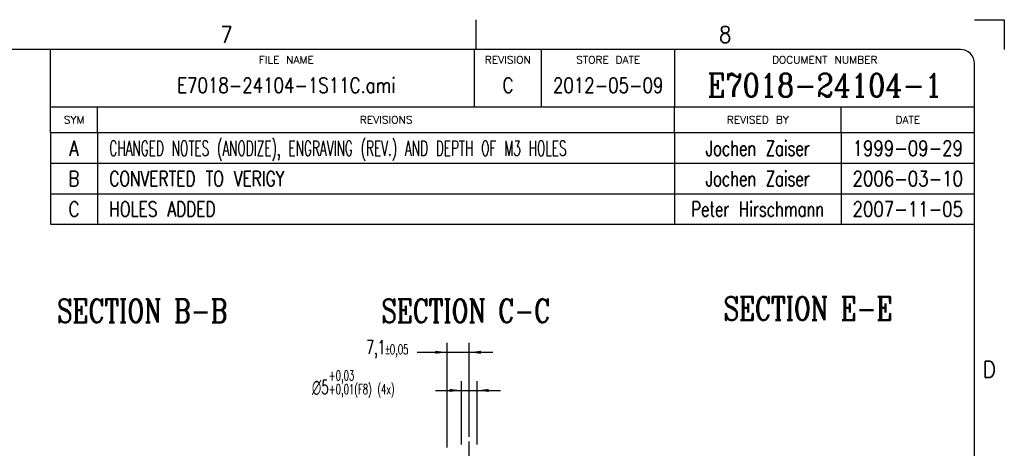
# Model space of a CAD drawing. Header units: inches. Extents: x -429 to 435, y -270 to 288.
# Tile 17 of 17: x 225 to 435, y 197 to 288. Entities that reach past the tile are written whole.
import ezdxf

# ---------------------------------------------------------------- set-up
doc = ezdxf.new("R2010")
doc.units = ezdxf.units.IN
doc.linetypes.add('DOT_CENTER', pattern=[14, 12, -1, 0, -1])
doc.layers.add('1', color=7, linetype='Continuous')
doc.styles.add('CONVERTER_11', font='txt.shx', dxfattribs={"width": 0.9})
doc.styles.add('CONVERTER_12', font='complex.shx', dxfattribs={"width": 0.76})
doc.styles.add('CONVERTER_13', font='txt.shx', dxfattribs={"width": 0.63})
doc.styles.add('CONVERTER_16', font='txt.shx', dxfattribs={"width": 0.72})
doc.styles.add('CONVERTER_17', font='txt.shx', dxfattribs={"width": 1.035})
doc.styles.add('CONVERTER_18', font='txt.shx', dxfattribs={"width": 0.81})
doc.styles.add('CONVERTER_19', font='txt.shx', dxfattribs={"width": 0.749})
doc.styles.add('CONVERTER_20', font='txt.shx', dxfattribs={"width": 0.5885})
doc.styles.add('CONVERTER_21', font='complex.shx', dxfattribs={"width": 0.855})
doc.dimstyles.new('ME10_DIM_30', dxfattribs={"dimtxt": 4.5, "dimasz": 3.75, "dimexe": 3, "dimexo": 1.5, "dimgap": 1.5, "dimtad": 0, "dimdsep": 46, "dimtxsty": 'CONVERTER_13', "dimsah": 1, "dimcen": 0.09, "dimclrd": 3, "dimclre": 3, "dimclrt": 3, "dimadec": 0, "dimazin": 0, "dimtol": 1, "dimtp": 0.03, "dimtm": -0.01, "dimtfac": 0.7, "dimtdec": 0, "dimtix": 1, "dimtmove": 0, "dimatfit": 3, "dimfxl": 1, "dimtolj": 1, "dimtzin": 0, "dimarcsym": 0})
doc.dimstyles.new('ME10_DIM_31', dxfattribs={"dimtxt": 4.5, "dimasz": 3.75, "dimexe": 3, "dimexo": 1.5, "dimgap": 1.5, "dimtad": 0, "dimdsep": 46, "dimtxsty": 'CONVERTER_13', "dimsah": 1, "dimcen": 0.09, "dimclrd": 3, "dimclre": 3, "dimclrt": 3, "dimadec": 0, "dimazin": 0, "dimtol": 1, "dimtp": 0.05, "dimtm": 0.05, "dimtfac": 0.7, "dimtdec": 0, "dimtix": 1, "dimtmove": 0, "dimatfit": 3, "dimfxl": 1, "dimtolj": 1, "dimtzin": 0, "dimarcsym": 0})

# ---------------------------------------------------------------- blocks, each defined once
blk = doc.blocks.new('E-E__6', base_point=(589.5, 58.5))
at = {"layer": '1', "color": 4, "insert": (589.5, 336.548), "char_height": 7.5, "attachment_point": 8, "line_spacing_factor": 1.080432, "style": 'CONVERTER_12'}
blk.add_mtext('SECTION E-E', dxfattribs=at)
blk = doc.blocks.new('*D60')
at = {"layer": '1', "color": 3, "linetype": 'Continuous'}
for p, q in [((478.6, 296.8), (478.6, 317.08)), ((483.6, 296.8), (483.6, 317.08)), ((470.27, 314.08), (478.6, 314.08)), ((478.6, 314.08), (483.6, 314.08)), ((483.6, 314.08), (491.1, 314.08))]:
    blk.add_line(p, q, dxfattribs=at)
at = {"layer": '1', "color": 3}
for points in [[(474.85, 313.58), (474.85, 314.57), (478.6, 314.08)], [(487.35, 314.57), (487.35, 313.58), (483.6, 314.08)]]:
    blk.add_solid(points, dxfattribs=at)
at = {"layer": '1', "color": 3, "insert": (428.27, 311.83), "char_height": 4.5, "attachment_point": 7, "rotation": 0.0001, "line_spacing_factor": 0.60024, "style": 'CONVERTER_13'}
blk.add_mtext('\\C3; {\\Fgdt;n}\\C3;\\C3;5\\C3;\\H3.15;\\S+0,03^ +0,01;\\C3;(F8) (4x)', dxfattribs=at)
blk = doc.blocks.new('*D61')
at = {"layer": '1', "color": 3, "linetype": 'Continuous'}
for p, q in [((474, 295.8), (474, 329.28)), ((481.1, 299.2), (481.1, 329.28)), ((464.41, 326.28), (474, 326.28)), ((474, 326.28), (481.1, 326.28)), ((481.1, 326.28), (488.6, 326.28))]:
    blk.add_line(p, q, dxfattribs=at)
at = {"layer": '1', "color": 3}
for points in [[(470.25, 325.79), (470.25, 326.77), (474, 326.28)], [(484.85, 326.77), (484.85, 325.79), (481.1, 326.28)]]:
    blk.add_solid(points, dxfattribs=at)
at = {"layer": '1', "color": 3, "insert": (448.17, 324.26), "char_height": 4.5, "attachment_point": 7, "rotation": 0.0001, "line_spacing_factor": 0.60024, "style": 'CONVERTER_13'}
blk.add_mtext('\\C3;7,1\\C3;\\H3.15;{\\Fgdt;`}0,05', dxfattribs=at)
blk = doc.blocks.new('B-B__13', base_point=(376.5, 58.5))
at = {"layer": '1', "color": 4, "insert": (376.5, 335.8), "char_height": 7.5, "attachment_point": 8, "line_spacing_factor": 1.080432, "style": 'CONVERTER_12'}
blk.add_mtext('SECTION B-B', dxfattribs=at)
blk = doc.blocks.new('Revision_Block', base_point=(235.75, 264.5))
at = {"color": 4, "linetype": 'Continuous'}
for p, q in [((231.42, 264.34), (231.42, 269.9)), ((241.47, 264.34), (241.47, 269.9)), ((364.52, 264.34), (364.52, 269.9)), ((400.03, 264.34), (400.03, 269.9)), ((231.42, 264.34), (231.42, 257.84)), ((428.5, 264.34), (231.42, 264.34)), ((241.47, 264.34), (241.47, 257.84)), ((364.52, 264.34), (364.52, 257.84)), ((400.03, 264.34), (400.03, 257.84)), ((231.42, 257.84), (231.42, 251.34)), ((231.42, 257.84), (428.5, 257.84)), ((241.47, 257.84), (241.47, 251.34)), ((364.52, 257.84), (364.52, 251.34)), ((400.03, 257.84), (400.03, 251.34)), ((231.42, 251.34), (231.42, 244.84)), ((231.42, 251.34), (428.5, 251.34)), ((241.47, 251.34), (241.47, 244.84)), ((364.52, 251.34), (364.52, 244.84)), ((400.03, 251.34), (400.03, 244.84)), ((231.42, 244.84), (428.5, 244.84))]:
    blk.add_line(p, q, dxfattribs=at)
at = {"color": 4, "char_height": 1.6, "attachment_point": 5, "line_spacing_factor": 1.12545, "style": 'CONVERTER_17'}
for s, insert in [('SYM', (236.44, 267.12)), ('REVISIONS', (302.99, 267.12)), ('REVISED BY', (382.27, 267.12)), ('DATE', (414.26, 267.12))]:
    blk.add_mtext(s, dxfattribs=dict(at, insert=insert))
at = {"color": 3, "char_height": 3.2, "line_spacing_factor": 1.020408}
for s, insert, attachment_point, style in [('A', (236.44, 262.66), 2, 'CONVERTER_18'), ('CHANGED NOTES (ANODIZE), ENGRAVING (REV.) AND DEPTH OF M3 HOLES', (243.97, 262.66), 1, 'CONVERTER_20'), ('Jochen Zaiser', (382.27, 262.66), 2, 'CONVERTER_16'), ('1999-09-29', (414.26, 262.66), 2, 'CONVERTER_18'), ('CONVERTED TO VERIGY', (243.97, 256.16), 1, 'CONVERTER_19'), ('Jochen Zaiser', (382.27, 256.16), 2, 'CONVERTER_16'), ('2006-03-10', (414.26, 256.16), 2, 'CONVERTER_18'), ('B', (236.44, 256.16), 2, 'CONVERTER_18'), ('Peter Hirschmann', (382.27, 249.66), 2, 'CONVERTER_16'), ('C', (236.44, 249.66), 2, 'CONVERTER_18'), ('HOLES ADDED', (243.97, 249.66), 1, 'CONVERTER_19'), ('2007-11-05', (414.26, 249.66), 2, 'CONVERTER_18')]:
    blk.add_mtext(s, dxfattribs=dict(at, insert=insert, attachment_point=attachment_point, style=style))
blk = doc.blocks.new('Drawing_Grid_Zones', base_point=(-419.35, -254.88))
at = {"layer": '1', "color": 4, "linetype": 'Continuous'}
for p, q in [((322.14, 288.48), (322.14, 282.13)), ((428.5, 288.48), (434.85, 288.48)), ((434.85, 288.48), (434.85, 282.13))]:
    blk.add_line(p, q, dxfattribs=at)
at = {"layer": '1', "color": 4, "char_height": 3.5, "attachment_point": 5, "line_spacing_factor": 1.080432, "style": 'CONVERTER_11'}
for s, insert in [('7', (268.96, 285.31)), ('8', (375.32, 285.31)), ('D', (431.68, 213.87))]:
    blk.add_mtext(s, dxfattribs=dict(at, insert=insert))
blk = doc.blocks.new('D_Size_Verigy_Frame', base_point=(-419.35, -254.88))
at = {"color": 7, "linetype": 'Continuous'}
for p, q in [((231.42, 269.9), (231.42, 282.13)), ((364.6, 269.9), (364.6, 282.13)), ((231.42, 269.9), (428.5, 269.9))]:
    blk.add_line(p, q, dxfattribs=at)
at = {"layer": '1', "color": 7, "linetype": 'Continuous'}
for p, q in [((425.5, 282.13), (-419.4, 282.13)), ((428.5, -260.97), (428.5, 279.13))]:
    blk.add_line(p, q, dxfattribs=at)
at = {"layer": '1', "color": 4, "linetype": 'Continuous'}
for p, q in [((321.85, 269.9), (321.85, 282.13)), ((336.13, 269.9), (336.13, 282.13))]:
    blk.add_line(p, q, dxfattribs=at)
at = {"layer": '1', "color": 7, "linetype": 'Continuous'}
blk.add_arc((425.5, 279.13), 3, 0, 90, dxfattribs=at)
at = {"layer": '1'}
for name, p in [('Drawing_Grid_Zones', (-419.35, -254.88)), ('Revision_Block', (235.75, 264.5))]:
    blk.add_blockref(name, p, dxfattribs=at)
at = {"color": 4}
for s, insert, char_height, attachment_point, line_spacing_factor, style in [('FILE NAME', (281.72, 280.72), 1.6, 2, 1.12545, 'CONVERTER_17'), ('REVISION', (328.99, 280.72), 1.6, 2, 1.12545, 'CONVERTER_17'), ('STORE DATE', (350.37, 280.72), 1.6, 2, 1.12545, 'CONVERTER_17'), ('DOCUMENT NUMBER', (396.55, 280.72), 1.6, 2, 1.12545, 'CONVERTER_17'), ('E7018-24104-1S11C.ami', (281.72, 274.49), 3.2, 5, 1.020408, 'CONVERTER_18'), ('2012-05-09', (350.37, 274.49), 3.2, 5, 1.020408, 'CONVERTER_18')]:
    blk.add_mtext(s, dxfattribs=dict(at, insert=insert, char_height=char_height, attachment_point=attachment_point, line_spacing_factor=line_spacing_factor, style=style))
at = {"color": 3, "insert": (396.55, 274.49), "char_height": 5, "attachment_point": 5, "line_spacing_factor": 1.020408, "style": 'CONVERTER_21'}
blk.add_mtext('E7018-24104-1', dxfattribs=at)
at = {"layer": '1', "color": 4, "insert": (328.99, 274.49), "char_height": 3.2, "attachment_point": 5, "line_spacing_factor": 1.020408, "style": 'CONVERTER_18'}
blk.add_mtext('C', dxfattribs=at)
blk = doc.blocks.new('C-C__10', base_point=(480.002, 58.5))
at = {"layer": '1', "color": 1, "linetype": 'DOT_CENTER'}
blk.add_line((481.1, 264.82), (481.1, 297.696), dxfattribs=at)
at = {"layer": '1', "color": 4, "insert": (480, 335.8), "char_height": 7.5, "attachment_point": 8, "line_spacing_factor": 1.080432, "style": 'CONVERTER_12'}
blk.add_mtext('SECTION C-C', dxfattribs=at)
at = {"layer": '1'}
dim = blk.add_linear_dim(base=(474.002, 326.281), p1=(481.1, 297.696), p2=(474.002, 294.3), dimstyle='ME10_DIM_31', dxfattribs=at)
dim.commit()
dim.dimension.update_dxf_attribs({"geometry": '*D61', "text_midpoint": (455.545, 326.281), "text_rotation": 0.00014})
dim = blk.add_linear_dim(base=(478.602, 314.076), p1=(483.602, 295.3), p2=(478.602, 295.3), dimstyle='ME10_DIM_30', override={"dimpost": ' {\\Fgdt;n}<>(F8) (4x)'}, dxfattribs=at)
dim.commit()
dim.dimension.update_dxf_attribs({"geometry": '*D60', "text_midpoint": (448.719, 314.076), "text_rotation": 0.00014})
blk = doc.blocks.new('1')
blk.add_blockref('D_Size_Verigy_Frame', (-419.35, -254.88))
at = {"xscale": 0.66666666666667, "yscale": 0.66666666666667, "zscale": 0.66666666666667}
for name, p in [('E-E__6', (393, 39)), ('B-B__13', (251, 39)), ('C-C__10', (320, 39))]:
    blk.add_blockref(name, p, dxfattribs=at)

msp = doc.modelspace()

# ---------------------------------------------------------------- block references
at = {"layer": '1'}
msp.add_blockref('1', (0, 0), dxfattribs=at)

doc.saveas('drawing.dxf')
